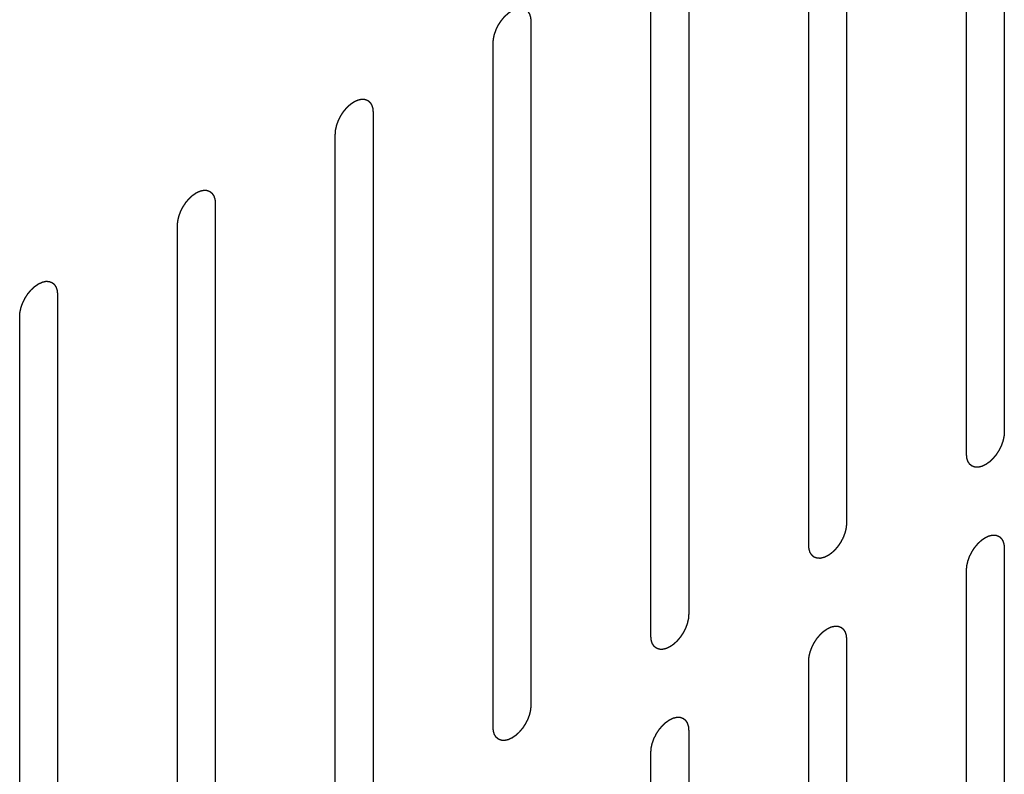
# Model space of a CAD drawing. Header units: inches. Extents: x 5 to 265, y 5 to 171.
# Tile 175 of 212: x 204.88 to 206.26, y 127.02 to 128.08. Entities that reach past the tile are written whole.
import ezdxf

# ---------------------------------------------------------------- set-up
doc = ezdxf.new("R2010")
doc.units = ezdxf.units.IN
doc.header["$LTSCALE"] = 14.96
doc.header["$MEASUREMENT"] = 0
doc.linetypes.add('HIDDEN', pattern=[0.2, 0.1, -0.1])
doc.layers.add('08_ALL_COSMETICS', color=7, linetype='CONTINUOUS')

msp = doc.modelspace()

# ---------------------------------------------------------------- linework, layer by layer
at = {"layer": '08_ALL_COSMETICS', "color": 7, "linetype": 'HIDDEN'}
for p, q in [((206.2601, 128.456), (206.2601, 127.4966)), ((206.2071, 127.466), (206.2071, 128.4254)), ((206.0388, 128.3282), (206.0388, 127.3688)), ((205.9858, 127.3382), (205.9858, 128.2976)), ((205.8175, 128.2004), (205.8175, 127.2411)), ((205.7645, 127.2104), (205.7645, 128.1698)), ((205.5962, 128.0727), (205.5962, 127.1133)), ((205.5431, 127.0827), (205.5431, 128.0421)), ((205.3748, 127.9449), (205.3748, 126.9855)), ((205.3218, 126.9549), (205.3218, 127.9143)), ((205.1535, 127.8171), (205.1535, 126.8577)), ((205.1005, 126.8271), (205.1005, 127.7865)), ((204.9322, 127.6893), (204.9322, 126.7299)), ((204.8792, 126.6993), (204.8792, 127.6587)), ((206.2601, 127.3333), (206.2601, 126.3739)), ((206.2071, 126.3433), (206.2071, 127.3027)), ((206.0388, 127.2055), (206.0388, 126.2461)), ((205.9858, 126.2155), (205.9858, 127.1749)), ((205.8175, 127.0778), (205.8175, 126.1184)), ((205.7645, 126.0878), (205.7645, 127.0471))]:
    msp.add_line(p, q, dxfattribs=at)
for points in [[(205.5431, 128.0421), (205.5432, 128.0426), (205.5433, 128.0436), (205.5434, 128.0452), (205.5435, 128.0465), (205.5436, 128.0474), (205.5436, 128.0479), (205.5436, 128.0483), (205.5437, 128.0487), (205.5439, 128.0492), (205.5441, 128.0502), (205.5444, 128.0516), (205.5447, 128.053), (205.5449, 128.0539), (205.545, 128.0545), (205.5451, 128.0549), (205.5453, 128.0553), (205.5455, 128.0558), (205.5458, 128.0568), (205.5464, 128.0582), (205.5469, 128.0596), (205.5472, 128.0606), (205.5474, 128.0611), (205.5475, 128.0616), (205.5478, 128.062), (205.5481, 128.0625), (205.5485, 128.0635), (205.5492, 128.0649), (205.5499, 128.0663), (205.5504, 128.0672), (205.5507, 128.0678), (205.5509, 128.0682), (205.5512, 128.0686), (205.5515, 128.0691), (205.5521, 128.07), (205.5529, 128.0712), (205.5537, 128.0725), (205.5543, 128.0734), (205.5547, 128.0739), (205.5549, 128.0743), (205.5552, 128.0746), (205.5556, 128.0751), (205.5562, 128.0759), (205.5572, 128.077), (205.5581, 128.0782), (205.5588, 128.079), (205.5592, 128.0794), (205.5595, 128.0798), (205.5598, 128.08), (205.5602, 128.0804), (205.5609, 128.0811), (205.5619, 128.082), (205.563, 128.083), (205.5637, 128.0837), (205.5641, 128.0841), (205.5644, 128.0844), (205.5647, 128.0846), (205.5652, 128.0849), (205.5659, 128.0854), (205.567, 128.0862), (205.5681, 128.0869), (205.5689, 128.0875), (205.5693, 128.0877), (205.5697, 128.088), (205.57, 128.0881), (205.5704, 128.0883), (205.5712, 128.0887), (205.5722, 128.0892), (205.5733, 128.0897), (205.5741, 128.09), (205.5745, 128.0902), (205.5748, 128.0904), (205.5751, 128.0904), (205.5755, 128.0905), (205.5762, 128.0907), (205.5773, 128.0909), (205.5783, 128.0912), (205.579, 128.0913), (205.5794, 128.0914), (205.5798, 128.0915), (205.58, 128.0915), (205.5804, 128.0915), (205.5811, 128.0915), (205.582, 128.0914), (205.583, 128.0914), (205.5837, 128.0914), (205.584, 128.0913), (205.5843, 128.0914), (205.5846, 128.0912), (205.5849, 128.0911), (205.5855, 128.0909), (205.5864, 128.0906), (205.5872, 128.0903), (205.5878, 128.0901), (205.5881, 128.0899), (205.5884, 128.0899), (205.5886, 128.0897), (205.5889, 128.0894), (205.5894, 128.089), (205.59, 128.0885), (205.5907, 128.0879), (205.5912, 128.0875), (205.5915, 128.0873), (205.5917, 128.0871), (205.5918, 128.0869), (205.592, 128.0866), (205.5924, 128.086), (205.5929, 128.0852), (205.5934, 128.0844), (205.5938, 128.0838), (205.594, 128.0835), (205.5941, 128.0833), (205.5942, 128.083), (205.5944, 128.0826), (205.5946, 128.0818), (205.5949, 128.0808), (205.5952, 128.0798), (205.5954, 128.0791), (205.5955, 128.0787), (205.5957, 128.0784), (205.5957, 128.0781), (205.5957, 128.0776), (205.5958, 128.0767), (205.5959, 128.0755), (205.596, 128.0741), (205.5961, 128.0731), (205.5962, 128.0727)], [(205.3218, 127.9143), (205.3219, 127.9148), (205.3219, 127.9158), (205.3221, 127.9174), (205.3222, 127.9187), (205.3222, 127.9196), (205.3223, 127.9201), (205.3223, 127.9205), (205.3224, 127.9209), (205.3225, 127.9215), (205.3228, 127.9224), (205.3231, 127.9238), (205.3234, 127.9252), (205.3236, 127.9261), (205.3237, 127.9267), (205.3238, 127.9271), (205.324, 127.9275), (205.3242, 127.9281), (205.3245, 127.929), (205.325, 127.9304), (205.3255, 127.9318), (205.3259, 127.9328), (205.3261, 127.9334), (205.3262, 127.9338), (205.3265, 127.9342), (205.3267, 127.9347), (205.3272, 127.9357), (205.3279, 127.9371), (205.3286, 127.9385), (205.3291, 127.9394), (205.3294, 127.94), (205.3296, 127.9404), (205.3298, 127.9408), (205.3302, 127.9413), (205.3307, 127.9422), (205.3316, 127.9435), (205.3324, 127.9447), (205.333, 127.9456), (205.3333, 127.9461), (205.3336, 127.9465), (205.3339, 127.9468), (205.3342, 127.9473), (205.3349, 127.9481), (205.3359, 127.9492), (205.3368, 127.9504), (205.3375, 127.9512), (205.3379, 127.9516), (205.3381, 127.952), (205.3384, 127.9522), (205.3389, 127.9526), (205.3396, 127.9533), (205.3406, 127.9543), (205.3416, 127.9552), (205.3424, 127.9559), (205.3428, 127.9563), (205.3431, 127.9566), (205.3434, 127.9568), (205.3439, 127.9571), (205.3446, 127.9576), (205.3457, 127.9584), (205.3468, 127.9591), (205.3476, 127.9597), (205.348, 127.96), (205.3483, 127.9602), (205.3487, 127.9603), (205.3491, 127.9606), (205.3498, 127.9609), (205.3509, 127.9614), (205.352, 127.9619), (205.3527, 127.9622), (205.3532, 127.9624), (205.3535, 127.9626), (205.3538, 127.9627), (205.3542, 127.9628), (205.3549, 127.9629), (205.356, 127.9632), (205.357, 127.9634), (205.3577, 127.9636), (205.3581, 127.9636), (205.3584, 127.9637), (205.3587, 127.9637), (205.3591, 127.9637), (205.3598, 127.9637), (205.3607, 127.9636), (205.3617, 127.9636), (205.3623, 127.9636), (205.3627, 127.9636), (205.363, 127.9636), (205.3633, 127.9635), (205.3636, 127.9633), (205.3642, 127.9631), (205.365, 127.9628), (205.3659, 127.9625), (205.3665, 127.9623), (205.3668, 127.9621), (205.3671, 127.9621), (205.3673, 127.9619), (205.3676, 127.9617), (205.368, 127.9613), (205.3687, 127.9607), (205.3694, 127.9601), (205.3699, 127.9597), (205.3702, 127.9595), (205.3704, 127.9594), (205.3705, 127.9591), (205.3707, 127.9588), (205.3711, 127.9582), (205.3716, 127.9574), (205.3721, 127.9566), (205.3725, 127.956), (205.3727, 127.9557), (205.3728, 127.9555), (205.3729, 127.9552), (205.373, 127.9548), (205.3732, 127.9541), (205.3736, 127.9531), (205.3739, 127.952), (205.3741, 127.9513), (205.3742, 127.9509), (205.3743, 127.9507), (205.3743, 127.9503), (205.3744, 127.9498), (205.3745, 127.949), (205.3746, 127.9478), (205.3747, 127.9463), (205.3748, 127.9454), (205.3748, 127.9449)], [(205.1005, 127.7865), (205.1005, 127.787), (205.1006, 127.7881), (205.1007, 127.7896), (205.1008, 127.7909), (205.1009, 127.7918), (205.101, 127.7923), (205.101, 127.7927), (205.1011, 127.7931), (205.1012, 127.7937), (205.1014, 127.7947), (205.1017, 127.796), (205.1021, 127.7974), (205.1023, 127.7984), (205.1024, 127.7989), (205.1025, 127.7993), (205.1026, 127.7997), (205.1028, 127.8003), (205.1032, 127.8013), (205.1037, 127.8027), (205.1042, 127.804), (205.1046, 127.805), (205.1048, 127.8056), (205.1049, 127.806), (205.1051, 127.8064), (205.1054, 127.807), (205.1059, 127.8079), (205.1066, 127.8093), (205.1073, 127.8107), (205.1078, 127.8117), (205.108, 127.8122), (205.1082, 127.8126), (205.1085, 127.813), (205.1088, 127.8135), (205.1094, 127.8144), (205.1103, 127.8157), (205.1111, 127.8169), (205.1117, 127.8178), (205.112, 127.8183), (205.1122, 127.8187), (205.1125, 127.8191), (205.1129, 127.8195), (205.1136, 127.8203), (205.1145, 127.8215), (205.1155, 127.8226), (205.1161, 127.8234), (205.1165, 127.8238), (205.1168, 127.8242), (205.1171, 127.8245), (205.1175, 127.8249), (205.1183, 127.8255), (205.1193, 127.8265), (205.1203, 127.8274), (205.121, 127.8281), (205.1215, 127.8285), (205.1218, 127.8288), (205.1221, 127.829), (205.1225, 127.8293), (205.1233, 127.8298), (205.1244, 127.8306), (205.1255, 127.8314), (205.1262, 127.8319), (205.1267, 127.8322), (205.127, 127.8324), (205.1273, 127.8326), (205.1278, 127.8328), (205.1285, 127.8331), (205.1296, 127.8336), (205.1307, 127.8341), (205.1314, 127.8345), (205.1318, 127.8347), (205.1322, 127.8348), (205.1325, 127.8349), (205.1329, 127.835), (205.1336, 127.8351), (205.1346, 127.8354), (205.1357, 127.8356), (205.1364, 127.8358), (205.1368, 127.8359), (205.1371, 127.836), (205.1374, 127.8359), (205.1378, 127.8359), (205.1384, 127.8359), (205.1394, 127.8359), (205.1403, 127.8358), (205.141, 127.8358), (205.1414, 127.8358), (205.1417, 127.8358), (205.1419, 127.8357), (205.1423, 127.8356), (205.1429, 127.8353), (205.1437, 127.835), (205.1446, 127.8347), (205.1452, 127.8345), (205.1455, 127.8344), (205.1458, 127.8343), (205.146, 127.8341), (205.1462, 127.8339), (205.1467, 127.8335), (205.1474, 127.8329), (205.1481, 127.8323), (205.1486, 127.832), (205.1488, 127.8317), (205.1491, 127.8316), (205.1492, 127.8313), (205.1494, 127.831), (205.1498, 127.8304), (205.1503, 127.8296), (205.1508, 127.8288), (205.1511, 127.8283), (205.1513, 127.8279), (205.1515, 127.8277), (205.1516, 127.8274), (205.1517, 127.827), (205.1519, 127.8263), (205.1522, 127.8253), (205.1526, 127.8243), (205.1528, 127.8236), (205.1529, 127.8232), (205.153, 127.8229), (205.153, 127.8225), (205.1531, 127.822), (205.1531, 127.8212), (205.1533, 127.82), (205.1534, 127.8185), (205.1535, 127.8176), (205.1535, 127.8171)], [(204.8792, 127.6587), (204.8792, 127.6592), (204.8793, 127.6603), (204.8794, 127.6618), (204.8795, 127.6631), (204.8796, 127.664), (204.8796, 127.6646), (204.8797, 127.6649), (204.8798, 127.6654), (204.8799, 127.6659), (204.8801, 127.6669), (204.8804, 127.6682), (204.8807, 127.6696), (204.8809, 127.6706), (204.8811, 127.6711), (204.8811, 127.6715), (204.8813, 127.672), (204.8815, 127.6725), (204.8819, 127.6735), (204.8824, 127.6749), (204.8829, 127.6763), (204.8832, 127.6772), (204.8834, 127.6778), (204.8836, 127.6782), (204.8838, 127.6786), (204.8841, 127.6792), (204.8846, 127.6801), (204.8853, 127.6815), (204.886, 127.6829), (204.8864, 127.6839), (204.8867, 127.6844), (204.8869, 127.6849), (204.8872, 127.6852), (204.8875, 127.6857), (204.8881, 127.6866), (204.8889, 127.6879), (204.8898, 127.6892), (204.8903, 127.6901), (204.8907, 127.6906), (204.8909, 127.691), (204.8912, 127.6913), (204.8916, 127.6917), (204.8923, 127.6925), (204.8932, 127.6937), (204.8942, 127.6948), (204.8948, 127.6956), (204.8952, 127.6961), (204.8955, 127.6964), (204.8958, 127.6967), (204.8962, 127.6971), (204.8969, 127.6977), (204.898, 127.6987), (204.899, 127.6997), (204.8997, 127.7003), (204.9001, 127.7007), (204.9004, 127.701), (204.9008, 127.7012), (204.9012, 127.7015), (204.902, 127.7021), (204.9031, 127.7028), (204.9042, 127.7036), (204.9049, 127.7041), (204.9054, 127.7044), (204.9057, 127.7047), (204.906, 127.7048), (204.9064, 127.705), (204.9072, 127.7053), (204.9083, 127.7058), (204.9093, 127.7063), (204.9101, 127.7067), (204.9105, 127.7069), (204.9108, 127.7071), (204.9111, 127.7071), (204.9116, 127.7072), (204.9123, 127.7074), (204.9133, 127.7076), (204.9143, 127.7078), (204.9151, 127.708), (204.9155, 127.7081), (204.9158, 127.7082), (204.9161, 127.7081), (204.9165, 127.7081), (204.9171, 127.7081), (204.9181, 127.7081), (204.919, 127.708), (204.9197, 127.708), (204.9201, 127.708), (204.9204, 127.708), (204.9206, 127.7079), (204.921, 127.7078), (204.9215, 127.7076), (204.9224, 127.7072), (204.9232, 127.7069), (204.9238, 127.7067), (204.9242, 127.7066), (204.9244, 127.7065), (204.9246, 127.7063), (204.9249, 127.7061), (204.9254, 127.7057), (204.9261, 127.7051), (204.9268, 127.7046), (204.9272, 127.7042), (204.9275, 127.7039), (204.9277, 127.7038), (204.9279, 127.7035), (204.9281, 127.7032), (204.9284, 127.7026), (204.9289, 127.7018), (204.9294, 127.701), (204.9298, 127.7005), (204.93, 127.7002), (204.9302, 127.6999), (204.9303, 127.6996), (204.9304, 127.6992), (204.9306, 127.6985), (204.9309, 127.6975), (204.9312, 127.6965), (204.9315, 127.6958), (204.9316, 127.6954), (204.9317, 127.6951), (204.9317, 127.6947), (204.9318, 127.6942), (204.9318, 127.6934), (204.9319, 127.6922), (204.9321, 127.6908), (204.9322, 127.6898), (204.9322, 127.6893)], [(206.2601, 127.4966), (206.2601, 127.4961), (206.26, 127.4951), (206.2599, 127.4935), (206.2598, 127.4922), (206.2597, 127.4913), (206.2597, 127.4908), (206.2597, 127.4904), (206.2595, 127.49), (206.2594, 127.4894), (206.2592, 127.4885), (206.2589, 127.4871), (206.2586, 127.4857), (206.2584, 127.4848), (206.2582, 127.4842), (206.2582, 127.4838), (206.258, 127.4834), (206.2578, 127.4828), (206.2574, 127.4818), (206.2569, 127.4805), (206.2564, 127.4791), (206.2561, 127.4781), (206.2559, 127.4775), (206.2557, 127.4771), (206.2555, 127.4767), (206.2552, 127.4762), (206.2547, 127.4752), (206.254, 127.4738), (206.2533, 127.4724), (206.2529, 127.4715), (206.2526, 127.4709), (206.2524, 127.4705), (206.2521, 127.4701), (206.2518, 127.4696), (206.2512, 127.4687), (206.2504, 127.4674), (206.2495, 127.4662), (206.249, 127.4653), (206.2486, 127.4648), (206.2484, 127.4644), (206.2481, 127.464), (206.2477, 127.4636), (206.247, 127.4628), (206.2461, 127.4617), (206.2451, 127.4605), (206.2445, 127.4597), (206.2441, 127.4593), (206.2438, 127.4589), (206.2435, 127.4586), (206.2431, 127.4583), (206.2424, 127.4576), (206.2413, 127.4566), (206.2403, 127.4557), (206.2396, 127.455), (206.2392, 127.4546), (206.2389, 127.4543), (206.2385, 127.4541), (206.2381, 127.4538), (206.2373, 127.4533), (206.2362, 127.4525), (206.2352, 127.4518), (206.2344, 127.4512), (206.234, 127.4509), (206.2336, 127.4507), (206.2333, 127.4505), (206.2329, 127.4503), (206.2321, 127.45), (206.231, 127.4495), (206.23, 127.449), (206.2292, 127.4486), (206.2288, 127.4485), (206.2285, 127.4483), (206.2282, 127.4482), (206.2277, 127.4481), (206.227, 127.448), (206.226, 127.4477), (206.225, 127.4475), (206.2242, 127.4473), (206.2238, 127.4472), (206.2235, 127.4471), (206.2232, 127.4472), (206.2229, 127.4472), (206.2222, 127.4472), (206.2212, 127.4473), (206.2203, 127.4473), (206.2196, 127.4473), (206.2192, 127.4473), (206.2189, 127.4473), (206.2187, 127.4474), (206.2184, 127.4476), (206.2178, 127.4478), (206.2169, 127.4481), (206.2161, 127.4484), (206.2155, 127.4486), (206.2151, 127.4487), (206.2149, 127.4488), (206.2147, 127.449), (206.2144, 127.4492), (206.2139, 127.4496), (206.2132, 127.4502), (206.2125, 127.4508), (206.2121, 127.4512), (206.2118, 127.4514), (206.2116, 127.4515), (206.2114, 127.4518), (206.2112, 127.4521), (206.2109, 127.4527), (206.2104, 127.4535), (206.2099, 127.4543), (206.2095, 127.4548), (206.2093, 127.4552), (206.2091, 127.4554), (206.2091, 127.4557), (206.2089, 127.4561), (206.2087, 127.4568), (206.2084, 127.4578), (206.2081, 127.4588), (206.2078, 127.4595), (206.2077, 127.46), (206.2076, 127.4602), (206.2076, 127.4606), (206.2076, 127.4611), (206.2075, 127.4619), (206.2074, 127.4631), (206.2072, 127.4646), (206.2071, 127.4655), (206.2071, 127.466)], [(206.0388, 127.3688), (206.0388, 127.3683), (206.0387, 127.3673), (206.0386, 127.3657), (206.0385, 127.3644), (206.0384, 127.3635), (206.0383, 127.363), (206.0383, 127.3626), (206.0382, 127.3622), (206.0381, 127.3616), (206.0379, 127.3607), (206.0376, 127.3593), (206.0372, 127.3579), (206.037, 127.357), (206.0369, 127.3564), (206.0368, 127.356), (206.0367, 127.3556), (206.0365, 127.355), (206.0361, 127.3541), (206.0356, 127.3527), (206.0351, 127.3513), (206.0347, 127.3503), (206.0345, 127.3498), (206.0344, 127.3493), (206.0342, 127.3489), (206.0339, 127.3484), (206.0334, 127.3474), (206.0327, 127.346), (206.032, 127.3446), (206.0315, 127.3437), (206.0313, 127.3431), (206.0311, 127.3427), (206.0308, 127.3423), (206.0305, 127.3418), (206.0299, 127.3409), (206.0291, 127.3397), (206.0282, 127.3384), (206.0276, 127.3375), (206.0273, 127.337), (206.0271, 127.3366), (206.0268, 127.3363), (206.0264, 127.3358), (206.0257, 127.335), (206.0248, 127.3339), (206.0238, 127.3327), (206.0232, 127.3319), (206.0228, 127.3315), (206.0225, 127.3311), (206.0222, 127.3309), (206.0218, 127.3305), (206.021, 127.3298), (206.02, 127.3288), (206.019, 127.3279), (206.0183, 127.3272), (206.0178, 127.3268), (206.0175, 127.3265), (206.0172, 127.3263), (206.0168, 127.326), (206.016, 127.3255), (206.0149, 127.3247), (206.0138, 127.324), (206.0131, 127.3234), (206.0126, 127.3231), (206.0123, 127.3229), (206.012, 127.3228), (206.0115, 127.3226), (206.0108, 127.3222), (206.0097, 127.3217), (206.0087, 127.3212), (206.0079, 127.3209), (206.0075, 127.3207), (206.0071, 127.3205), (206.0068, 127.3205), (206.0064, 127.3204), (206.0057, 127.3202), (206.0047, 127.32), (206.0036, 127.3197), (206.0029, 127.3196), (206.0025, 127.3195), (206.0022, 127.3194), (206.0019, 127.3194), (206.0015, 127.3194), (206.0009, 127.3194), (205.9999, 127.3195), (205.999, 127.3195), (205.9983, 127.3195), (205.9979, 127.3196), (205.9976, 127.3195), (205.9974, 127.3197), (205.997, 127.3198), (205.9964, 127.32), (205.9956, 127.3203), (205.9947, 127.3206), (205.9941, 127.3208), (205.9938, 127.321), (205.9935, 127.321), (205.9933, 127.3212), (205.9931, 127.3214), (205.9926, 127.3219), (205.9919, 127.3224), (205.9912, 127.323), (205.9907, 127.3234), (205.9905, 127.3236), (205.9902, 127.3238), (205.9901, 127.324), (205.9899, 127.3243), (205.9896, 127.3249), (205.989, 127.3257), (205.9885, 127.3265), (205.9882, 127.3271), (205.988, 127.3274), (205.9878, 127.3276), (205.9877, 127.3279), (205.9876, 127.3283), (205.9874, 127.329), (205.9871, 127.33), (205.9867, 127.3311), (205.9865, 127.3318), (205.9864, 127.3322), (205.9863, 127.3325), (205.9863, 127.3328), (205.9862, 127.3333), (205.9862, 127.3342), (205.986, 127.3353), (205.9859, 127.3368), (205.9858, 127.3377), (205.9858, 127.3382)], [(206.2071, 127.3027), (206.2071, 127.3032), (206.2072, 127.3043), (206.2074, 127.3058), (206.2075, 127.3071), (206.2075, 127.308), (206.2076, 127.3086), (206.2076, 127.3089), (206.2077, 127.3094), (206.2078, 127.3099), (206.208, 127.3109), (206.2084, 127.3122), (206.2087, 127.3136), (206.2089, 127.3146), (206.209, 127.3151), (206.2091, 127.3155), (206.2093, 127.3159), (206.2095, 127.3165), (206.2098, 127.3175), (206.2103, 127.3189), (206.2108, 127.3203), (206.2112, 127.3212), (206.2114, 127.3218), (206.2115, 127.3222), (206.2117, 127.3226), (206.212, 127.3232), (206.2125, 127.3241), (206.2132, 127.3255), (206.2139, 127.3269), (206.2144, 127.3279), (206.2147, 127.3284), (206.2149, 127.3288), (206.2151, 127.3292), (206.2155, 127.3297), (206.216, 127.3306), (206.2169, 127.3319), (206.2177, 127.3332), (206.2183, 127.334), (206.2186, 127.3346), (206.2189, 127.3349), (206.2192, 127.3353), (206.2195, 127.3357), (206.2202, 127.3365), (206.2212, 127.3377), (206.2221, 127.3388), (206.2228, 127.3396), (206.2231, 127.3401), (206.2234, 127.3404), (206.2237, 127.3407), (206.2242, 127.3411), (206.2249, 127.3417), (206.2259, 127.3427), (206.2269, 127.3437), (206.2277, 127.3443), (206.2281, 127.3447), (206.2284, 127.345), (206.2287, 127.3452), (206.2291, 127.3455), (206.2299, 127.3461), (206.231, 127.3468), (206.2321, 127.3476), (206.2329, 127.3481), (206.2333, 127.3484), (206.2336, 127.3487), (206.2339, 127.3488), (206.2344, 127.349), (206.2351, 127.3493), (206.2362, 127.3498), (206.2373, 127.3503), (206.238, 127.3507), (206.2385, 127.3509), (206.2388, 127.351), (206.2391, 127.3511), (206.2395, 127.3512), (206.2402, 127.3513), (206.2413, 127.3516), (206.2423, 127.3518), (206.243, 127.352), (206.2434, 127.3521), (206.2437, 127.3522), (206.244, 127.3521), (206.2444, 127.3521), (206.2451, 127.3521), (206.246, 127.3521), (206.247, 127.352), (206.2476, 127.352), (206.248, 127.352), (206.2483, 127.352), (206.2485, 127.3519), (206.2489, 127.3518), (206.2495, 127.3515), (206.2503, 127.3512), (206.2512, 127.3509), (206.2518, 127.3507), (206.2521, 127.3506), (206.2524, 127.3505), (206.2526, 127.3503), (206.2529, 127.3501), (206.2533, 127.3497), (206.254, 127.3491), (206.2547, 127.3486), (206.2552, 127.3482), (206.2554, 127.3479), (206.2557, 127.3478), (206.2558, 127.3475), (206.256, 127.3472), (206.2564, 127.3466), (206.2569, 127.3458), (206.2574, 127.345), (206.2577, 127.3445), (206.2579, 127.3441), (206.2581, 127.3439), (206.2582, 127.3436), (206.2583, 127.3432), (206.2585, 127.3425), (206.2589, 127.3415), (206.2592, 127.3405), (206.2594, 127.3398), (206.2595, 127.3394), (206.2596, 127.3391), (206.2596, 127.3387), (206.2597, 127.3382), (206.2598, 127.3374), (206.2599, 127.3362), (206.26, 127.3348), (206.2601, 127.3338), (206.2601, 127.3333)], [(205.8175, 127.2411), (205.8174, 127.2405), (205.8174, 127.2395), (205.8172, 127.2379), (205.8171, 127.2366), (205.8171, 127.2357), (205.817, 127.2352), (205.817, 127.2348), (205.8169, 127.2344), (205.8168, 127.2339), (205.8165, 127.2329), (205.8162, 127.2315), (205.8159, 127.2302), (205.8157, 127.2292), (205.8156, 127.2286), (205.8155, 127.2282), (205.8153, 127.2278), (205.8151, 127.2273), (205.8148, 127.2263), (205.8143, 127.2249), (205.8138, 127.2235), (205.8134, 127.2225), (205.8132, 127.222), (205.8131, 127.2216), (205.8128, 127.2211), (205.8126, 127.2206), (205.8121, 127.2196), (205.8114, 127.2182), (205.8107, 127.2169), (205.8102, 127.2159), (205.8099, 127.2153), (205.8097, 127.2149), (205.8095, 127.2145), (205.8091, 127.214), (205.8086, 127.2131), (205.8077, 127.2119), (205.8069, 127.2106), (205.8063, 127.2097), (205.806, 127.2092), (205.8057, 127.2088), (205.8054, 127.2085), (205.8051, 127.208), (205.8044, 127.2072), (205.8034, 127.2061), (205.8025, 127.205), (205.8018, 127.2042), (205.8014, 127.2037), (205.8012, 127.2034), (205.8009, 127.2031), (205.8004, 127.2027), (205.7997, 127.202), (205.7987, 127.2011), (205.7977, 127.2001), (205.7969, 127.1994), (205.7965, 127.1991), (205.7962, 127.1987), (205.7959, 127.1985), (205.7955, 127.1982), (205.7947, 127.1977), (205.7936, 127.1969), (205.7925, 127.1962), (205.7917, 127.1957), (205.7913, 127.1954), (205.791, 127.1951), (205.7907, 127.195), (205.7902, 127.1948), (205.7895, 127.1944), (205.7884, 127.1939), (205.7873, 127.1934), (205.7866, 127.1931), (205.7861, 127.1929), (205.7858, 127.1927), (205.7855, 127.1927), (205.7851, 127.1926), (205.7844, 127.1924), (205.7833, 127.1922), (205.7823, 127.1919), (205.7816, 127.1918), (205.7812, 127.1917), (205.7809, 127.1916), (205.7806, 127.1916), (205.7802, 127.1916), (205.7795, 127.1917), (205.7786, 127.1917), (205.7776, 127.1917), (205.777, 127.1917), (205.7766, 127.1918), (205.7763, 127.1918), (205.776, 127.1919), (205.7757, 127.192), (205.7751, 127.1922), (205.7743, 127.1925), (205.7734, 127.1928), (205.7728, 127.1931), (205.7725, 127.1932), (205.7722, 127.1933), (205.772, 127.1934), (205.7717, 127.1937), (205.7713, 127.1941), (205.7706, 127.1946), (205.7699, 127.1952), (205.7694, 127.1956), (205.7692, 127.1958), (205.7689, 127.196), (205.7688, 127.1962), (205.7686, 127.1966), (205.7682, 127.1971), (205.7677, 127.1979), (205.7672, 127.1987), (205.7668, 127.1993), (205.7667, 127.1996), (205.7665, 127.1998), (205.7664, 127.2002), (205.7663, 127.2006), (205.7661, 127.2013), (205.7657, 127.2023), (205.7654, 127.2033), (205.7652, 127.204), (205.7651, 127.2044), (205.765, 127.2047), (205.765, 127.2051), (205.7649, 127.2055), (205.7648, 127.2064), (205.7647, 127.2076), (205.7646, 127.209), (205.7645, 127.21), (205.7645, 127.2104)], [(205.9858, 127.1749), (205.9858, 127.1754), (205.9859, 127.1765), (205.986, 127.178), (205.9861, 127.1793), (205.9862, 127.1802), (205.9863, 127.1808), (205.9863, 127.1812), (205.9864, 127.1816), (205.9865, 127.1821), (205.9867, 127.1831), (205.987, 127.1845), (205.9873, 127.1858), (205.9876, 127.1868), (205.9877, 127.1873), (205.9878, 127.1877), (205.9879, 127.1882), (205.9881, 127.1887), (205.9885, 127.1897), (205.989, 127.1911), (205.9895, 127.1925), (205.9899, 127.1934), (205.9901, 127.194), (205.9902, 127.1944), (205.9904, 127.1948), (205.9907, 127.1954), (205.9912, 127.1964), (205.9919, 127.1977), (205.9926, 127.1991), (205.9931, 127.2001), (205.9933, 127.2006), (205.9935, 127.2011), (205.9938, 127.2014), (205.9941, 127.2019), (205.9947, 127.2028), (205.9955, 127.2041), (205.9964, 127.2054), (205.997, 127.2063), (205.9973, 127.2068), (205.9975, 127.2072), (205.9978, 127.2075), (205.9982, 127.208), (205.9989, 127.2087), (205.9998, 127.2099), (206.0008, 127.211), (206.0014, 127.2118), (206.0018, 127.2123), (206.0021, 127.2126), (206.0024, 127.2129), (206.0028, 127.2133), (206.0036, 127.214), (206.0046, 127.2149), (206.0056, 127.2159), (206.0063, 127.2166), (206.0068, 127.2169), (206.0071, 127.2172), (206.0074, 127.2174), (206.0078, 127.2178), (206.0086, 127.2183), (206.0097, 127.219), (206.0108, 127.2198), (206.0115, 127.2203), (206.012, 127.2206), (206.0123, 127.2209), (206.0126, 127.221), (206.0131, 127.2212), (206.0138, 127.2215), (206.0149, 127.222), (206.0159, 127.2225), (206.0167, 127.2229), (206.0171, 127.2231), (206.0175, 127.2233), (206.0178, 127.2233), (206.0182, 127.2234), (206.0189, 127.2236), (206.0199, 127.2238), (206.021, 127.224), (206.0217, 127.2242), (206.0221, 127.2243), (206.0224, 127.2244), (206.0227, 127.2244), (206.0231, 127.2244), (206.0237, 127.2243), (206.0247, 127.2243), (206.0256, 127.2243), (206.0263, 127.2242), (206.0267, 127.2242), (206.027, 127.2242), (206.0272, 127.2241), (206.0276, 127.224), (206.0282, 127.2238), (206.029, 127.2235), (206.0299, 127.2231), (206.0305, 127.2229), (206.0308, 127.2228), (206.0311, 127.2227), (206.0313, 127.2225), (206.0315, 127.2223), (206.032, 127.2219), (206.0327, 127.2213), (206.0334, 127.2208), (206.0339, 127.2204), (206.0341, 127.2201), (206.0343, 127.22), (206.0345, 127.2197), (206.0347, 127.2194), (206.035, 127.2189), (206.0356, 127.2181), (206.0361, 127.2173), (206.0364, 127.2167), (206.0366, 127.2164), (206.0368, 127.2161), (206.0369, 127.2158), (206.037, 127.2154), (206.0372, 127.2147), (206.0375, 127.2137), (206.0378, 127.2127), (206.0381, 127.212), (206.0382, 127.2116), (206.0383, 127.2113), (206.0383, 127.2109), (206.0384, 127.2105), (206.0384, 127.2096), (206.0386, 127.2084), (206.0387, 127.207), (206.0388, 127.206), (206.0388, 127.2055)], [(205.5962, 127.1133), (205.5961, 127.1128), (205.596, 127.1117), (205.5959, 127.1102), (205.5958, 127.1089), (205.5957, 127.108), (205.5957, 127.1074), (205.5957, 127.107), (205.5956, 127.1066), (205.5954, 127.1061), (205.5952, 127.1051), (205.5949, 127.1037), (205.5946, 127.1024), (205.5944, 127.1014), (205.5943, 127.1009), (205.5942, 127.1005), (205.594, 127.1), (205.5938, 127.0995), (205.5935, 127.0985), (205.593, 127.0971), (205.5924, 127.0957), (205.5921, 127.0948), (205.5919, 127.0942), (205.5918, 127.0938), (205.5915, 127.0934), (205.5913, 127.0928), (205.5908, 127.0918), (205.5901, 127.0905), (205.5894, 127.0891), (205.5889, 127.0881), (205.5886, 127.0876), (205.5884, 127.0871), (205.5881, 127.0868), (205.5878, 127.0863), (205.5872, 127.0854), (205.5864, 127.0841), (205.5856, 127.0828), (205.585, 127.0819), (205.5847, 127.0814), (205.5844, 127.081), (205.5841, 127.0807), (205.5837, 127.0802), (205.5831, 127.0795), (205.5821, 127.0783), (205.5812, 127.0772), (205.5805, 127.0764), (205.5801, 127.0759), (205.5798, 127.0756), (205.5795, 127.0753), (205.5791, 127.0749), (205.5784, 127.0742), (205.5774, 127.0733), (205.5763, 127.0723), (205.5756, 127.0717), (205.5752, 127.0713), (205.5749, 127.071), (205.5746, 127.0708), (205.5741, 127.0704), (205.5734, 127.0699), (205.5723, 127.0692), (205.5712, 127.0684), (205.5704, 127.0679), (205.57, 127.0676), (205.5697, 127.0673), (205.5693, 127.0672), (205.5689, 127.067), (205.5682, 127.0667), (205.5671, 127.0662), (205.566, 127.0657), (205.5653, 127.0653), (205.5648, 127.0651), (205.5645, 127.0649), (205.5642, 127.0649), (205.5638, 127.0648), (205.5631, 127.0646), (205.562, 127.0644), (205.561, 127.0642), (205.5603, 127.064), (205.5599, 127.0639), (205.5595, 127.0638), (205.5593, 127.0638), (205.5589, 127.0638), (205.5582, 127.0639), (205.5573, 127.0639), (205.5563, 127.0639), (205.5556, 127.064), (205.5553, 127.064), (205.555, 127.064), (205.5547, 127.0641), (205.5544, 127.0642), (205.5538, 127.0644), (205.5529, 127.0647), (205.5521, 127.0651), (205.5515, 127.0653), (205.5512, 127.0654), (205.5509, 127.0655), (205.5507, 127.0657), (205.5504, 127.0659), (205.5499, 127.0663), (205.5493, 127.0669), (205.5486, 127.0674), (205.5481, 127.0678), (205.5478, 127.0681), (205.5476, 127.0682), (205.5475, 127.0685), (205.5473, 127.0688), (205.5469, 127.0693), (205.5464, 127.0701), (205.5459, 127.0709), (205.5455, 127.0715), (205.5453, 127.0718), (205.5452, 127.0721), (205.5451, 127.0724), (205.5449, 127.0728), (205.5447, 127.0735), (205.5444, 127.0745), (205.5441, 127.0755), (205.5439, 127.0762), (205.5438, 127.0766), (205.5436, 127.0769), (205.5436, 127.0773), (205.5436, 127.0777), (205.5435, 127.0786), (205.5434, 127.0798), (205.5433, 127.0812), (205.5432, 127.0822), (205.5431, 127.0827)], [(205.7645, 127.0471), (205.7645, 127.0477), (205.7646, 127.0487), (205.7647, 127.0503), (205.7648, 127.0516), (205.7649, 127.0525), (205.7649, 127.053), (205.7649, 127.0534), (205.7651, 127.0538), (205.7652, 127.0543), (205.7654, 127.0553), (205.7657, 127.0567), (205.766, 127.058), (205.7662, 127.059), (205.7664, 127.0596), (205.7664, 127.06), (205.7666, 127.0604), (205.7668, 127.0609), (205.7672, 127.0619), (205.7677, 127.0633), (205.7682, 127.0647), (205.7685, 127.0657), (205.7687, 127.0662), (205.7689, 127.0666), (205.7691, 127.0671), (205.7694, 127.0676), (205.7699, 127.0686), (205.7706, 127.07), (205.7713, 127.0713), (205.7717, 127.0723), (205.772, 127.0729), (205.7722, 127.0733), (205.7725, 127.0737), (205.7728, 127.0742), (205.7734, 127.0751), (205.7742, 127.0763), (205.7751, 127.0776), (205.7756, 127.0785), (205.776, 127.079), (205.7762, 127.0794), (205.7765, 127.0797), (205.7769, 127.0802), (205.7776, 127.081), (205.7785, 127.0821), (205.7795, 127.0832), (205.7801, 127.084), (205.7805, 127.0845), (205.7808, 127.0848), (205.7811, 127.0851), (205.7815, 127.0855), (205.7822, 127.0862), (205.7833, 127.0871), (205.7843, 127.0881), (205.785, 127.0888), (205.7854, 127.0891), (205.7857, 127.0895), (205.7861, 127.0897), (205.7865, 127.09), (205.7873, 127.0905), (205.7884, 127.0913), (205.7894, 127.092), (205.7902, 127.0925), (205.7906, 127.0928), (205.791, 127.0931), (205.7913, 127.0932), (205.7917, 127.0934), (205.7925, 127.0938), (205.7936, 127.0943), (205.7946, 127.0948), (205.7954, 127.0951), (205.7958, 127.0953), (205.7961, 127.0955), (205.7964, 127.0955), (205.7968, 127.0956), (205.7976, 127.0958), (205.7986, 127.096), (205.7996, 127.0963), (205.8004, 127.0964), (205.8008, 127.0965), (205.8011, 127.0966), (205.8014, 127.0966), (205.8017, 127.0966), (205.8024, 127.0965), (205.8034, 127.0965), (205.8043, 127.0965), (205.805, 127.0965), (205.8054, 127.0964), (205.8057, 127.0964), (205.8059, 127.0963), (205.8062, 127.0962), (205.8068, 127.096), (205.8077, 127.0957), (205.8085, 127.0954), (205.8091, 127.0951), (205.8095, 127.095), (205.8097, 127.0949), (205.8099, 127.0948), (205.8102, 127.0945), (205.8107, 127.0941), (205.8114, 127.0936), (205.8121, 127.093), (205.8125, 127.0926), (205.8128, 127.0924), (205.813, 127.0922), (205.8132, 127.092), (205.8134, 127.0916), (205.8137, 127.0911), (205.8142, 127.0903), (205.8147, 127.0895), (205.8151, 127.0889), (205.8153, 127.0886), (205.8155, 127.0884), (205.8155, 127.088), (205.8157, 127.0876), (205.8159, 127.0869), (205.8162, 127.0859), (205.8165, 127.0849), (205.8168, 127.0842), (205.8169, 127.0838), (205.817, 127.0835), (205.817, 127.0831), (205.817, 127.0827), (205.8171, 127.0818), (205.8172, 127.0806), (205.8174, 127.0792), (205.8174, 127.0782), (205.8175, 127.0778)]]:
    msp.add_open_spline(points, degree=3, knots=[0, 0, 0, 0, 0.015625, 0.03125, 0.046875, 0.054688, 0.058594, 0.0625, 0.066406, 0.070312, 0.078125, 0.09375, 0.109375, 0.117188, 0.121094, 0.125, 0.128906, 0.132812, 0.140625, 0.15625, 0.171875, 0.179688, 0.183594, 0.1875, 0.191406, 0.195312, 0.203125, 0.21875, 0.234375, 0.242188, 0.246094, 0.25, 0.253906, 0.257812, 0.265625, 0.28125, 0.296875, 0.304688, 0.308594, 0.3125, 0.316406, 0.320312, 0.328125, 0.34375, 0.359375, 0.367188, 0.371094, 0.375, 0.378906, 0.382812, 0.390625, 0.40625, 0.421875, 0.429688, 0.433594, 0.4375, 0.441406, 0.445312, 0.453125, 0.46875, 0.484375, 0.492188, 0.496094, 0.5, 0.503906, 0.507812, 0.515625, 0.53125, 0.546875, 0.554688, 0.558594, 0.5625, 0.566406, 0.570312, 0.578125, 0.59375, 0.609375, 0.617188, 0.621094, 0.625, 0.628906, 0.632812, 0.640625, 0.65625, 0.671875, 0.679688, 0.683594, 0.6875, 0.691406, 0.695312, 0.703125, 0.71875, 0.734375, 0.742188, 0.746094, 0.75, 0.753906, 0.757812, 0.765625, 0.78125, 0.796875, 0.804688, 0.808594, 0.8125, 0.816406, 0.820312, 0.828125, 0.84375, 0.859375, 0.867188, 0.871094, 0.875, 0.878906, 0.882812, 0.890625, 0.90625, 0.921875, 0.929688, 0.933594, 0.9375, 0.941406, 0.945312, 0.953125, 0.96875, 0.984375, 1, 1, 1, 1], dxfattribs=at)

doc.saveas('drawing.dxf')
